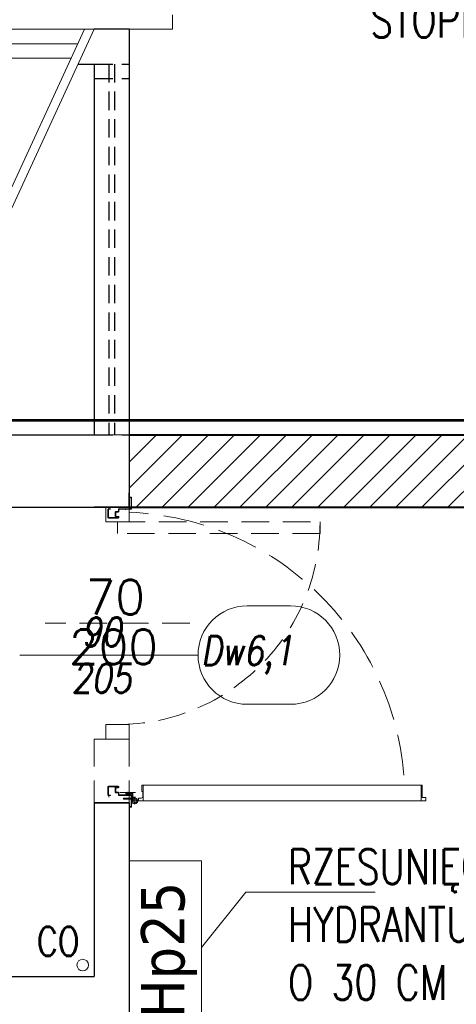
# Model space of a CAD drawing. Header units: millimetres. Extents: x 23192 to 177760, y -399809 to -79279.
# Tile 158 of 256: x 52267 to 52418, y -195423 to -195083. Entities that reach past the tile are written whole.
import ezdxf
from ezdxf.enums import TextEntityAlignment as Align

# ---------------------------------------------------------------- set-up
doc = ezdxf.new("R2010")
doc.units = ezdxf.units.MM
for name, pattern in [('2_3', [1, 0.5, -0.5]), ('CACHE', [9.525, 6.35, -3.175]), ('CENTER', [0.6, 0.375, -0.075, 0.075, -0.075]), ('Hidden Line', [391.222223, 282.222223, -109]), ('HIDDEN2', [4.7625, 3.175, -1.5875])]:
    doc.linetypes.add(name, pattern=pattern)
doc.layers.get('0').update_dxf_attribs({"lineweight": 0})
for name, color, linetype, lineweight in [('!! 0_ Istn-sciany', 3, 'Continuous', 30), ('!! 0_ Istn-widok', 1, 'Continuous', 15), ('!! 0_ Opis', 8, 'Continuous', 13), ('!! 0_Istn-armatura', 6, 'Continuous', 9), ('!! 1  WYDZIELENIE PPOŻ', 252, 'Continuous', 0), ('!! 1_hatch projektowane ściany', 4, 'Continuous', 5), ('!! 1_PROJ Sciany', 2, 'Continuous', 40), ('!! 2_Drzwi - nowe remont', 33, 'Continuous', 9), ('!! 2_drzwi opis', 151, 'Continuous', 9), ('Dimension (ISO)', 7, 'Continuous', 25)]:
    doc.layers.add(name, color=color, linetype=linetype, lineweight=lineweight)
doc.layers.add('!! 1_PROJ przerywana', color=3, linetype='CACHE')
doc.layers.add('!! 2_WYBURZENIA DO REMONTU', color=7, linetype='Continuous', lineweight=0, true_color=0x4d4d4d, plot=False)
doc.styles.add('50', font='ROMANS.shx', dxfattribs={"width": 0.8, "height": 10})
doc.styles.add('ARCHETYP', font='romans.shx', dxfattribs={"height": 15})
doc.styles.add('ARIAL', font='tahoma.ttf')
doc.styles.add('Note Text (ISO)', font='tahoma.ttf')
doc.styles.add('SIMPLEX', font='simplex.shx', dxfattribs={"width": 0.77})
doc.dimstyles.new('Default (ISO)', dxfattribs={"dimscale": 5, "dimtxt": 5, "dimasz": 5, "dimexe": 3.175, "dimexo": 0, "dimgap": 0.762, "dimtad": 1, "dimdec": 0, "dimrnd": 1e-08, "dimzin": 0, "dimtxsty": 'Note Text (ISO)', "dimcen": 0.09, "dimdle": 10, "dimclrd": 256, "dimclre": 256, "dimclrt": 256, "dimazin": 0, "dimtfac": 0.70104, "dimtmove": 0, "dimatfit": 3, "dimfxl": 1, "dimtolj": 1, "dimtzin": 0, "dimlwd": -1, "dimlwe": -1, "dimarcsym": 0})

# ---------------------------------------------------------------- blocks, each defined once
blk = doc.blocks.new('zaw-dr-90-p')
at = {"color": 2, "linetype": 'CENTER', "ltscale": 0.2}
for p, q in [((12, 0), (-12, 0)), ((0, 12), (0, -12)), ((24.5, 24), (31, 24)), ((24.5, 19), (31, 19))]:
    blk.add_line(p, q, dxfattribs=at)
at = {"ltscale": 0.2}
for p, q in [((10, 12), (6.5, 12)), ((10, 0), (10, 6.5))]:
    blk.add_line(p, q, dxfattribs=at)
blk.add_lwpolyline([(10, 10), (10, 39), (6.5, 39), (6.5, 10)], dxfattribs=at)
blk.add_lwpolyline([(0, 6.5), (23.5, 6.5, 0.414214), (28, 11), (28, 31), (24.5, 31), (24.5, 11, -0.414214), (23.5, 10), (0, 10, 4.561698), (7.6, 6.5), (4.9, 4.2)], format="xyb", dxfattribs=at)
blk.add_lwpolyline([(-0.2, -0.2), (-2.5, -0.2), (-2.5, 0.2), (-0.2, 0.2), (-0.2, 2.5), (0.2, 2.5), (0.2, 0.2), (2.8, 0.2), (2.8, -0.2), (0.2, -0.2), (0.2, -2.8), (-0.2, -2.8)], close=True)
blk.add_circle((0, 0), 6.5, dxfattribs=at)
blk = doc.blocks.new('drzwi 90- sc 12')
for p, q in [((-13620.32, 20410.16), (-13620.32, 20313.77)), ((-13614.92, 20409.86), (-13620.32, 20409.86)), ((-13616.12, 20410.26), (-13620.22, 20410.26)), ((-13616.12, 20410.26), (-13620, 20410.26)), ((-13618.17, 20410.26), (-13616.22, 20410.26)), ((-13618.17, 20410.26), (-13616.22, 20410.26)), ((-13616.12, 20410.26), (-13616.12, 20411.46)), ((-13616.12, 20411.46), (-13615.02, 20411.46)), ((-13614.92, 20411.36), (-13614.92, 20313.77)), ((-13620.32, 20313.47), (-13620.32, 20317.97)), ((-13614.92, 20312.27), (-13614.92, 20317.97)), ((-13614.92, 20313.77), (-13620.32, 20313.77)), ((-13618.22, 20313.37), (-13620.22, 20313.37)), ((-13618.22, 20313.67), (-13618.22, 20313.37)), ((-13618.22, 20313.67), (-13616.42, 20313.67)), ((-13615.92, 20313.17), (-13615.92, 20312.17)), ((-13617.77, 20311.12), (-13617.77, 20305.72)), ((-13617.77, 20311.12), (-13617.77, 20305.72)), ((-13616.17, 20309.92), (-13617.37, 20309.92)), ((-13616.17, 20309.92), (-13616.17, 20311.02)), ((-13615.92, 20312.17), (-13615.02, 20312.17)), ((-13715.57, 20308.32), (-13715.57, 20308.56)), ((-13715.57, 20307.69), (-13715.57, 20308.56)), ((-13715.57, 20307.82), (-13715.57, 20308.56)), ((-13715.57, 20307.72), (-13715.37, 20307.72)), ((-13715.77, 20301.96), (-13716.27, 20301.96)), ((-13616.77, 20301.96), (-13616.27, 20301.96))]:
    blk.add_line(p, q)
for points in [[(-13665.27, 20284.96), (-13665.27, 20325.83)], [(-13615.57, 20309.64), (-13615.32, 20309.64), (-13615.32, 20309.82), (-13616.32, 20309.82), (-13616.32, 20309.64), (-13615.92, 20309.64)]]:
    blk.add_lwpolyline(points)
at = {"ltscale": 0.2}
for points in [[(-13715.57, 20307.51), (-13715.57, 20309.48, 0.414214), (-13715.91, 20309.82), (-13719.43, 20309.82, 0.414214), (-13719.77, 20309.48), (-13719.77, 20308.92), (-13719.59, 20308.92), (-13719.59, 20309.48, -0.414214), (-13719.43, 20309.64), (-13716.97, 20309.64)], [(-13615.92, 20309.64), (-13616.63, 20309.64, 0.414214), (-13616.79, 20309.48), (-13616.79, 20305.58, -0.414214), (-13617.13, 20305.24), (-13617.58, 20305.24, 0.414214), (-13617.74, 20305.08), (-13617.74, 20304.48, -0.414214), (-13618.08, 20304.14), (-13619.26, 20304.14, -0.414214), (-13619.6, 20304.48), (-13619.6, 20305.15, 1), (-13619.79, 20305.15), (-13619.79, 20301.96, 0.414214), (-13619.63, 20301.8), (-13617.11, 20301.8, 0.414214), (-13616.95, 20301.96), (-13616.95, 20302.52), (-13616.77, 20302.52), (-13616.77, 20301.96, -0.414214), (-13617.11, 20301.62), (-13619.63, 20301.62, -0.414214), (-13619.97, 20301.96), (-13619.97, 20305.15, -1), (-13619.42, 20305.15), (-13619.42, 20304.48, 0.414214), (-13619.26, 20304.32), (-13618.08, 20304.32, 0.414214), (-13617.92, 20304.48), (-13617.92, 20305.08, -0.414214), (-13617.58, 20305.42), (-13617.13, 20305.42, 0.414214), (-13616.97, 20305.58), (-13616.97, 20309.48, -0.414214), (-13616.63, 20309.82), (-13613.11, 20309.82, -0.414214), (-13612.77, 20309.48), (-13612.77, 20308.92), (-13612.95, 20308.92), (-13612.95, 20309.48, 0.414214), (-13613.11, 20309.64), (-13615.57, 20309.64)], [(-13716.97, 20309.64), (-13715.91, 20309.64, -0.414214), (-13715.75, 20309.48), (-13715.75, 20307.51)], [(-13715.75, 20307.76), (-13715.75, 20305.58, 0.414214), (-13715.41, 20305.24), (-13714.96, 20305.24, -0.414214), (-13714.8, 20305.08), (-13714.8, 20304.48, 0.414214), (-13714.46, 20304.14), (-13713.28, 20304.14, 0.414214), (-13712.94, 20304.48), (-13712.94, 20305.15, -1), (-13712.75, 20305.15), (-13712.75, 20301.96, -0.414214), (-13712.91, 20301.8), (-13715.43, 20301.8, -0.414214), (-13715.59, 20301.96), (-13715.59, 20302.52), (-13715.77, 20302.52), (-13715.77, 20301.96, 0.414214), (-13715.43, 20301.62), (-13712.91, 20301.62, 0.414214), (-13712.57, 20301.96), (-13712.57, 20305.15, 1), (-13713.12, 20305.15), (-13713.12, 20304.48, -0.414214), (-13713.28, 20304.32), (-13714.46, 20304.32, -0.414214), (-13714.62, 20304.48), (-13714.62, 20305.08, 0.414214), (-13714.96, 20305.42), (-13715.41, 20305.42, -0.414214), (-13715.57, 20305.58), (-13715.57, 20307.64)]]:
    blk.add_lwpolyline(points, format="xyb", dxfattribs=at)
at = {"lineweight": 30}
for points in [[(-13716.27, 20308.92), (-13721.27, 20308.92)], [(-13716.27, 20308.92), (-13716.27, 20296.92)], [(-13614.27, 20308.92), (-13609.27, 20308.92)], [(-13614.27, 20308.92), (-13614.27, 20296.92)]]:
    blk.add_lwpolyline(points, dxfattribs=at)
blk.add_lwpolyline([(-13616.79, 20308.82), (-13616.97, 20308.82), (-13616.97, 20307.42), (-13616.79, 20307.42)], close=True)
for centre, radius, start, end in [((-13620.22, 20410.16), 0.1, 90, 180), ((-13615.02, 20411.36), 0.1, 0, 90), ((-13620.22, 20313.47), 0.1, 180, 270), ((-13616.42, 20313.17), 0.5, 0, 90), ((-13616.27, 20311.02), 0.1, 0, 90), ((-13615.02, 20312.27), 0.1, 270, 0)]:
    blk.add_arc(centre, radius, start, end)
at = {"linetype": 'Hidden Line', "lineweight": 9, "ltscale": 0.05}
blk.add_arc((-13615.5, 20305.14), 99.12, 94.8005, 177.6944, dxfattribs=at)
at = {"xscale": 0.09999999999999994, "yscale": 0.09999999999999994, "zscale": 0.09999999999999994, "rotation": 180.0000000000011}
blk.add_blockref('zaw-dr-90-p', (-13614.92, 20310.92), dxfattribs=at)
blk = doc.blocks.new('1_ok-opis')
blk.add_line((0, 111.61), (0, 50))
for points in [[(-17, 128.61), (-17, 143.61)], [(17, 128.61), (17, 143.61)]]:
    blk.add_lwpolyline(points)
for centre, start, end in [((0, 143.61), 0, 180), ((0, 128.61), 180, 0)]:
    blk.add_arc(centre, 17, start, end)
at = {"style": 'ARCHETYP'}
for tag, height, rotation, p in [('NR', 12, 90, (0, 136.9)), ('NR', 12, 270, (0, 136.9)), ('SZEROKOŚĆ', 10, 90, (-8, 78.29)), ('WYSOKOŚĆ', 10, 270, (-8, 78.29)), ('SZEROKOŚĆ', 10, 270, (8, 78.29)), ('WYSOKOŚĆ', 10, 90, (8, 78.29))]:
    blk.add_attdef(tag, text='', height=height, rotation=rotation, dxfattribs=at).set_placement(p, align=Align.MIDDLE)
blk = doc.blocks.new('*D1405')
at = {"layer": 'DEFPOINTS', "color": 0, "transparency": 16777216}
for p in [(-689.8, 120.2), (510.2, 120.2), (510.2, 18.8)]:
    blk.add_point(p, dxfattribs=at)
at = {"layer": 'Dimension (ISO)', "transparency": 16777216}
for p, q in [((-689.8, 120.2), (-689.8, 2.9)), ((510.2, 120.2), (510.2, 2.9)), ((-664.8, 18.8), (485.2, 18.8))]:
    blk.add_line(p, q, dxfattribs=at)
for points in [[(-664.8, 22.9), (-664.8, 14.6), (-689.8, 18.8)], [(485.2, 22.9), (485.2, 14.6), (510.2, 18.8)]]:
    blk.add_solid(points, dxfattribs=at)
at = {"layer": 'Dimension (ISO)', "lineweight": 9, "transparency": 16777216, "insert": (-160.6, 48.6), "char_height": 25, "attachment_point": 1, "style": 'Note Text (ISO)'}
blk.add_mtext('\\A1;1200', dxfattribs=at)
blk = doc.blocks.new('A$C11ef928a')
at = {"layer": 'Dimension (ISO)', "lineweight": 9}
dim = blk.add_linear_dim(base=(510.2, 18.8), p1=(-689.8, 120.2), p2=(510.2, 120.2), angle=180, dimstyle='Default (ISO)', override={"dimdec": 0, "dimlfac": 1, "dimtp": 0, "dimtm": 0, "dimtdec": 2, "dimtofl": 0, "dimatfit": 1}, dxfattribs=at)
dim.commit()
dim.dimension.update_dxf_attribs({"geometry": '*D1405', "text_midpoint": (-125.7, 18.8), "dimtype": 128})

msp = doc.modelspace()

# ---------------------------------------------------------------- hatches: boundary and pattern name
at = {"layer": '!! 1_hatch projektowane ściany'}
h = msp.add_hatch(dxfattribs=at)
h.set_pattern_fill('ANSI31', color=256, scale=2)
h.paths.add_polyline_path([(52304.71142, -195226.5883), (52534.71142, -195226.5883), (52534.64273, -195201.5883), (52559.71142, -195201.5883), (52559.71142, -195251.5883), (52304.71142, -195251.5883)])

# ---------------------------------------------------------------- linework, layer by layer
at = {"layer": '!! 0_ Istn-sciany'}
for points in [[(52304.71142, -195086.5883), (52292.63092, -195086.5883)], [(52304.71142, -195086.5883), (52304.71142, -195251.5883)], [(52287.09246, -195098.5883), (52292.71142, -195098.5883)], [(52292.71142, -195098.5883), (52292.71142, -195226.5883)], [(52004.71142, -195226.5883), (52292.71142, -195226.5883)], [(52004.71142, -195251.5883), (52304.71142, -195251.5883)], [(52292.71142, -195353.73785), (52292.71142, -195413.5883)], [(52304.71142, -195353.73785), (52304.71142, -195485.5883)], [(52150.71142, -195413.5883), (52292.71142, -195413.5883)]]:
    msp.add_lwpolyline(points, dxfattribs=at)
at = {"layer": '!! 0_ Istn-widok'}
for points in [[(52319.71142, -195081.5883), (52319.71142, -195086.5883)], [(52164.71142, -195086.5883), (52292.63092, -195086.5883)], [(52224.71142, -195226.5883), (52289.32681, -195086.5883)], [(52228.01554, -195226.5883), (52292.63092, -195086.5883)], [(52304.71142, -195086.5883), (52319.71142, -195086.5883)], [(52164.71142, -195091.5883), (52287.01912, -195091.5883)], [(52159.71142, -195096.5883), (52284.71142, -195096.5883)], [(52292.71142, -195226.5883), (52304.71142, -195226.5883)]]:
    msp.add_lwpolyline(points, dxfattribs=at)
msp.add_lwpolyline([(52329.71142, -195433.5883), (52329.71142, -195373.5883), (52304.71142, -195373.5883), (52304.71142, -195433.5883)], close=True, dxfattribs=at)
at = {"layer": '!! 0_Istn-armatura'}
msp.add_circle((52288.71142, -195409.5883), 2, dxfattribs=at)
at = {"layer": '!! 1  WYDZIELENIE PPOŻ', "color": 20, "linetype": '2_3', "ltscale": 10, "true_color": 0xf65c09, "const_width": 1}
msp.add_lwpolyline([(52529.71142, -195221.5883), (52009.71142, -195221.5883), (52009.71142, -194956.5883), (52529.71142, -194956.5883)], close=True, dxfattribs=at)
at = {"layer": '!! 1_hatch projektowane ściany'}
msp.add_lwpolyline([(52304.71142, -195226.5883), (52534.71142, -195226.5883), (52534.64273, -195201.5883), (52559.71142, -195201.5883), (52559.71142, -195251.5883), (52304.71142, -195251.5883)], close=True, dxfattribs=at)
at = {"layer": '!! 1_PROJ przerywana'}
for points in [[(52292.71142, -195098.5883), (52304.71142, -195098.5883)], [(52297.71142, -195098.5883), (52297.71142, -195226.5883)], [(52299.71142, -195098.5883), (52299.71142, -195226.5883)], [(52292.71142, -195103.5883), (52304.71142, -195103.5883)], [(52292.71142, -195221.5883), (52304.71142, -195221.5883)], [(52292.71142, -195226.5883), (52304.71142, -195226.5883)]]:
    msp.add_lwpolyline(points, dxfattribs=at)
at = {"layer": '!! 1_PROJ Sciany'}
for points in [[(52304.71142, -195226.5883), (52534.71142, -195226.5883), (52534.71142, -195201.5883)], [(52304.71142, -195251.5883), (52559.71142, -195251.5883), (52559.71142, -195201.5883)]]:
    msp.add_lwpolyline(points, dxfattribs=at)
at = {"layer": '!! 2_WYBURZENIA DO REMONTU', "linetype": 'HIDDEN2', "ltscale": 3}
for points in [[(52304.71142, -195256.5883), (52304.71142, -195251.5883), (52296.71142, -195251.5883), (52296.71142, -195256.5883)], [(52370.71142, -195260.5883), (52300.71142, -195260.5883), (52300.71142, -195256.5883), (52370.71142, -195256.5883)], [(52304.71142, -195326.5883), (52304.71142, -195331.5883), (52296.71142, -195331.5883), (52296.71142, -195326.5883)]]:
    msp.add_lwpolyline(points, close=True, dxfattribs=at)
for points in [[(52325.71142, -195291.5883), (52275.71142, -195291.5883)], [(52292.71142, -195331.5883), (52304.71142, -195331.5883)], [(52292.71142, -195331.5883), (52292.71142, -195353.5883)], [(52304.71142, -195331.5883), (52304.71142, -195353.56548)]]:
    msp.add_lwpolyline(points, dxfattribs=at)
at = {"layer": '!! 2_WYBURZENIA DO REMONTU'}
for points in [[(52304.71142, -195353.73785), (52292.71142, -195353.73785)], [(52329.71142, -195403.5883), (52345.07893, -195384.48227), (52389.77829, -195384.48227)]]:
    msp.add_lwpolyline(points, dxfattribs=at)
at = {"layer": '!! 2_WYBURZENIA DO REMONTU', "linetype": 'HIDDEN2', "ltscale": 3}
msp.add_arc((52300.71142, -195256.5883), 70, 270, 0, dxfattribs=at)

# ---------------------------------------------------------------- block references
at = {"layer": '!! 2_Drzwi - nowe remont', "rotation": 270}
msp.add_blockref('drzwi 90- sc 12', (31995.78708, -208967.85801), dxfattribs=at)
at = {"layer": '!! 2_drzwi opis'}
ref = msp.add_blockref('1_ok-opis', (52216.93301, -195302.58835), dxfattribs=dict(at, rotation=270.0000036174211))
ref.add_attrib('WYSOKOŚĆ', '205', dxfattribs={"layer": '0', "height": 10, "rotation": 180.0000036, "style": '50', "oblique": 10, "text_generation_flag": 6, "width": 0.8}).set_placement((52295.22386, -195310.58834), align=Align.MIDDLE)
ref.add_attrib('SZEROKOŚĆ', '90', dxfattribs={"layer": '0', "height": 10, "rotation": 180.0000036, "style": '50', "oblique": 10, "text_generation_flag": 6, "width": 0.8}).set_placement((52295.22386, -195294.58834), align=Align.MIDDLE)
ref.add_attrib('NR', 'Dw6,1', dxfattribs={"layer": '0', "height": 10, "rotation": 180.0000036, "style": '50', "oblique": 10, "text_generation_flag": 6, "width": 0.8}).set_placement((52345.54425, -195302.58834), align=Align.MIDDLE)
at = {"xscale": -0.1, "yscale": 0.1, "zscale": 0.1, "rotation": 90}
msp.add_blockref('A$C11ef928a', (82225.12684, -195364.3052), dxfattribs=at)

# ---------------------------------------------------------------- texts
at = {"layer": '!! 0_ Opis', "ltscale": 0.7, "style": 'ARIAL'}
msp.add_text('Hp25', height=15, rotation=90, dxfattribs=at).set_placement((52323.87181, -195427.86923))
at = {"layer": '!! 0_ Opis', "char_height": 12, "attachment_point": 1, "style": 'SIMPLEX'}
for s, width, insert in [('DWA DODATKOWE STOPNIE', 46.7031119, (52387.99054, -195037.37975)), ('RZESUNIĘCIE HYDRANTU O 30 CM', 64.6064581, (52359.62767, -195369.62178))]:
    msp.add_mtext_dynamic_manual_height_columns(s, width=width, gutter_width=75, heights=[0], dxfattribs=dict(at, insert=insert))
at = {"layer": '!! 0_Istn-armatura', "style": 'ARCHETYP', "width": 0.8}
msp.add_text('CO', height=10, rotation=0, dxfattribs=at).set_placement((52272.8883, -195406.41175))
at = {"layer": '!! 2_WYBURZENIA DO REMONTU', "linetype": 'HIDDEN2', "ltscale": 3, "style": 'ARCHETYP'}
for s, p in [('70', (52289.68862, -195288.5883)), ('200', (52283.90735, -195305.73544))]:
    msp.add_text(s, height=12, rotation=360, dxfattribs=at).set_placement(p)

doc.saveas('drawing.dxf')
